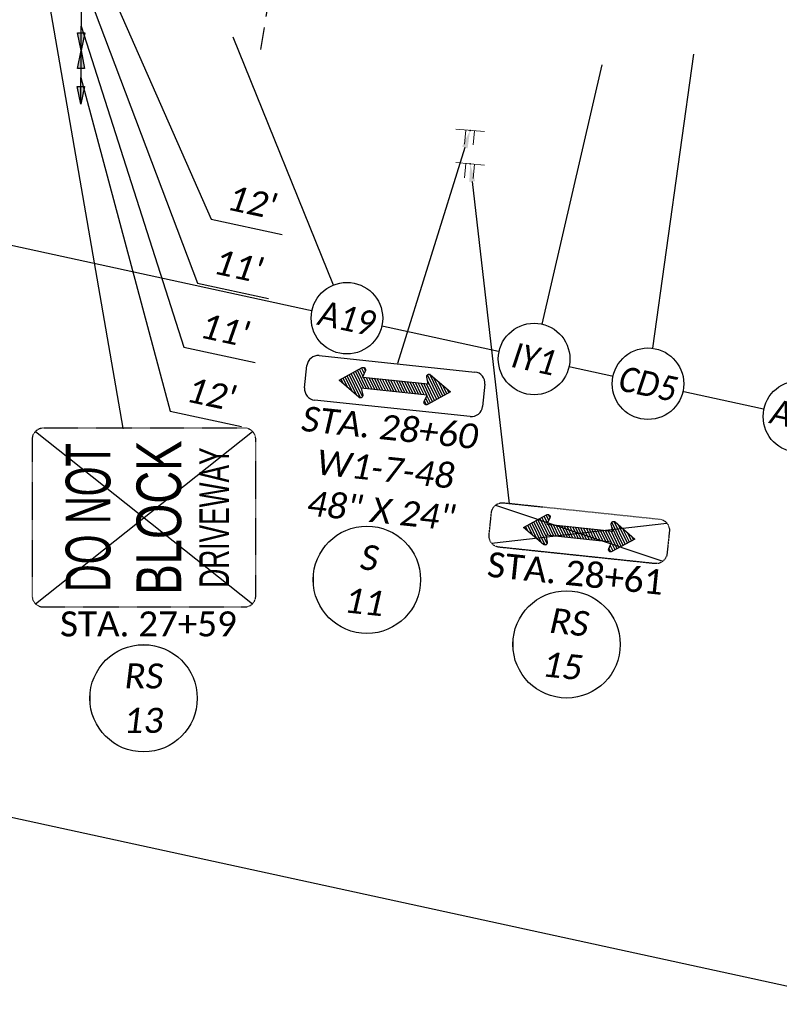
# Model space of a CAD drawing. Header units: feet. Extents: x 2241205 to 2250852, y 595253 to 597159.
# Tile 17 of 32: x 2246113 to 2246283, y 596016 to 596236. Entities that reach past the tile are written whole.
import ezdxf
from ezdxf import colors
from ezdxf.entities.mleader import LeaderData, LeaderLine
from ezdxf.enums import TextEntityAlignment as Align
from ezdxf.math import Vec2, Vec3

# ---------------------------------------------------------------- set-up
doc = ezdxf.new("R2010")
doc.units = ezdxf.units.FT
doc.header["$MEASUREMENT"] = 0
doc.set_wipeout_variables(frame=1)
doc.linetypes.add('DASHED2', pattern=[0.375, 0.25, -0.125])
doc.linetypes.add('HIDDEN2', pattern=[0.1875, 0.125, -0.0625])
for name, color, linetype in [('MT_P_Edge_Line', 7, 'Continuous'), ('PM_P_Text', 7, 'Continuous'), ('SN_P_Signs', 120, 'Continuous'), ('SN_P_Text', 7, 'Continuous'), ('SN_X_Public', 3, 'Continuous'), ('SN_X_Public (Construction)', 3, 'Continuous'), ('SN_X_Text', 7, 'Continuous')]:
    doc.layers.add(name, color=color, linetype=linetype)
doc.layers.add('SC_Scratch1', color=7, linetype='Continuous', plot=False)
doc.styles.add('P_Slanted_Normal', font='calibrii.ttf', dxfattribs={"height": 0.14})
doc.styles.get("Standard").update_dxf_attribs({"font": 'arial.ttf'})
doc.styles.add('Straight-Normal', font='font30.shx', dxfattribs={"height": 0.14})
doc.styles.add('X_Straight_Normal', font='calibril.ttf', dxfattribs={"height": 0.14})

# ---------------------------------------------------------------- blocks, each defined once
blk = doc.blocks.new('*U1222')
blk.add_wipeout([(-0.1996, 0.0154), (-0.1979, 0.0302), (-0.1946, 0.0468), (-0.1907, 0.0607), (-0.1856, 0.075), (-0.1791, 0.0893), (-0.1718, 0.1028), (-0.1639, 0.1149), (-0.1564, 0.1249), (-0.1478, 0.1351), (-0.1377, 0.1454), (-0.1256, 0.1559), (-0.115, 0.1639), (-0.1058, 0.1699), (-0.0947, 0.1764), (-0.083, 0.1822), (-0.0703, 0.1875), (-0.056, 0.1922), (-0.0388, 0.1964), (-0.024, 0.1988), (-0.0082, 0.2001), (0.0001, 0.2003), (0.0146, 0.1997), (0.0292, 0.1981), (0.0462, 0.1949), (0.0605, 0.1909), (0.0744, 0.1859), (0.0908, 0.1785), (0.1029, 0.1718), (0.114, 0.1647), (0.1255, 0.1561), (0.1362, 0.1469), (0.1457, 0.1374), (0.1538, 0.1283), (0.1608, 0.1195), (0.1695, 0.1067), (0.1766, 0.0945), (0.1828, 0.082), (0.188, 0.0691), (0.1919, 0.0576), (0.1951, 0.0455), (0.1971, 0.0355), (0.1987, 0.025), (0.2, 0.012), (0.2003, 0), (0.1999, -0.0132), (0.1985, -0.027), (0.1963, -0.0398), (0.1937, -0.0512), (0.1904, -0.0623), (0.1864, -0.0732), (0.1826, -0.0823), (0.1764, -0.0948), (0.1705, -0.1052), (0.1641, -0.1148), (0.1555, -0.1262), (0.1478, -0.1352), (0.1417, -0.1415), (0.1327, -0.15), (0.1263, -0.1555), (0.1155, -0.1636), (0.1013, -0.1727), (0.0864, -0.1807), (0.0754, -0.1855), (0.063, -0.1901), (0.0466, -0.1947), (0.038, -0.1966), (0.0258, -0.1986), (0.0166, -0.1995), (0.0072, -0.2001), (0.0001, -0.2002), (-0.0041, -0.2002), (-0.0117, -0.1999), (-0.0185, -0.1994), (-0.0265, -0.1985), (-0.0345, -0.1972), (-0.043, -0.1955), (-0.0517, -0.1934), (-0.0617, -0.1905), (-0.0771, -0.1848), (-0.0902, -0.1787), (-0.1007, -0.173), (-0.1125, -0.1656), (-0.1219, -0.1588), (-0.1332, -0.1494), (-0.146, -0.137), (-0.1551, -0.1266), (-0.1646, -0.1139), (-0.171, -0.1041), (-0.1778, -0.0919), (-0.184, -0.0788), (-0.1893, -0.0649), (-0.194, -0.0495), (-0.1968, -0.0363), (-0.1989, -0.0223), (-0.1999, -0.01), (-0.2002, 0)])
at = {"flags": 128}
blk.add_lwpolyline([(-0.1118, 0.1658), (-0.9481, 1.4057)], dxfattribs=at)
blk.add_circle((0, 0), 0.2)
at = {"style": 'P_Slanted_Normal', "width": 0.9, "flags": 8}
blk.add_attdef('ITEMTYPE', text='', height=0.14, dxfattribs=at).set_placement((0, 0), align=Align.MIDDLE_CENTER)
blk = doc.blocks.new('*U1227')
blk.add_wipeout([(-0.1996, 0.0154), (-0.1979, 0.0302), (-0.1946, 0.0468), (-0.1907, 0.0607), (-0.1856, 0.075), (-0.1791, 0.0893), (-0.1718, 0.1028), (-0.1639, 0.1149), (-0.1564, 0.1249), (-0.1478, 0.1351), (-0.1377, 0.1454), (-0.1256, 0.1559), (-0.115, 0.1639), (-0.1058, 0.1699), (-0.0947, 0.1764), (-0.083, 0.1822), (-0.0703, 0.1875), (-0.056, 0.1922), (-0.0388, 0.1964), (-0.024, 0.1988), (-0.0082, 0.2001), (0.0001, 0.2003), (0.0146, 0.1997), (0.0292, 0.1981), (0.0462, 0.1949), (0.0605, 0.1909), (0.0744, 0.1859), (0.0908, 0.1785), (0.1029, 0.1718), (0.114, 0.1647), (0.1255, 0.1561), (0.1362, 0.1469), (0.1457, 0.1374), (0.1538, 0.1283), (0.1608, 0.1195), (0.1695, 0.1067), (0.1766, 0.0945), (0.1828, 0.082), (0.188, 0.0691), (0.1919, 0.0576), (0.1951, 0.0455), (0.1971, 0.0355), (0.1987, 0.025), (0.2, 0.012), (0.2003, 0), (0.1999, -0.0132), (0.1985, -0.027), (0.1963, -0.0398), (0.1937, -0.0512), (0.1904, -0.0623), (0.1864, -0.0732), (0.1826, -0.0823), (0.1764, -0.0948), (0.1705, -0.1052), (0.1641, -0.1148), (0.1555, -0.1262), (0.1478, -0.1352), (0.1417, -0.1415), (0.1327, -0.15), (0.1263, -0.1555), (0.1155, -0.1636), (0.1013, -0.1727), (0.0864, -0.1807), (0.0754, -0.1855), (0.063, -0.1901), (0.0466, -0.1947), (0.038, -0.1966), (0.0258, -0.1986), (0.0166, -0.1995), (0.0072, -0.2001), (0.0001, -0.2002), (-0.0041, -0.2002), (-0.0117, -0.1999), (-0.0185, -0.1994), (-0.0265, -0.1985), (-0.0345, -0.1972), (-0.043, -0.1955), (-0.0517, -0.1934), (-0.0617, -0.1905), (-0.0771, -0.1848), (-0.0902, -0.1787), (-0.1007, -0.173), (-0.1125, -0.1656), (-0.1219, -0.1588), (-0.1332, -0.1494), (-0.146, -0.137), (-0.1551, -0.1266), (-0.1646, -0.1139), (-0.171, -0.1041), (-0.1778, -0.0919), (-0.184, -0.0788), (-0.1893, -0.0649), (-0.194, -0.0495), (-0.1968, -0.0363), (-0.1989, -0.0223), (-0.1999, -0.01), (-0.2002, 0)])
at = {"flags": 128}
blk.add_lwpolyline([(-0.0143, 0.1995), (-0.133, 1.8559)], dxfattribs=at)
blk.add_circle((0, 0), 0.2)
at = {"style": 'P_Slanted_Normal', "width": 0.9, "flags": 8}
blk.add_attdef('ITEMTYPE', text='', height=0.14, dxfattribs=at).set_placement((0, 0), align=Align.MIDDLE_CENTER)
blk = doc.blocks.new('*U1243')
blk.add_wipeout([(-0.1996, 0.0154), (-0.1979, 0.0302), (-0.1946, 0.0468), (-0.1907, 0.0607), (-0.1856, 0.075), (-0.1791, 0.0893), (-0.1718, 0.1028), (-0.1639, 0.1149), (-0.1564, 0.1249), (-0.1478, 0.1351), (-0.1377, 0.1454), (-0.1256, 0.1559), (-0.115, 0.1639), (-0.1058, 0.1699), (-0.0947, 0.1764), (-0.083, 0.1822), (-0.0703, 0.1875), (-0.056, 0.1922), (-0.0388, 0.1964), (-0.024, 0.1988), (-0.0082, 0.2001), (0.0001, 0.2003), (0.0146, 0.1997), (0.0292, 0.1981), (0.0462, 0.1949), (0.0605, 0.1909), (0.0744, 0.1859), (0.0908, 0.1785), (0.1029, 0.1718), (0.114, 0.1647), (0.1255, 0.1561), (0.1362, 0.1469), (0.1457, 0.1374), (0.1538, 0.1283), (0.1608, 0.1195), (0.1695, 0.1067), (0.1766, 0.0945), (0.1828, 0.082), (0.188, 0.0691), (0.1919, 0.0576), (0.1951, 0.0455), (0.1971, 0.0355), (0.1987, 0.025), (0.2, 0.012), (0.2003, 0), (0.1999, -0.0132), (0.1985, -0.027), (0.1963, -0.0398), (0.1937, -0.0512), (0.1904, -0.0623), (0.1864, -0.0732), (0.1826, -0.0823), (0.1764, -0.0948), (0.1705, -0.1052), (0.1641, -0.1148), (0.1555, -0.1262), (0.1478, -0.1352), (0.1417, -0.1415), (0.1327, -0.15), (0.1263, -0.1555), (0.1155, -0.1636), (0.1013, -0.1727), (0.0864, -0.1807), (0.0754, -0.1855), (0.063, -0.1901), (0.0466, -0.1947), (0.038, -0.1966), (0.0258, -0.1986), (0.0166, -0.1995), (0.0072, -0.2001), (0.0001, -0.2002), (-0.0041, -0.2002), (-0.0117, -0.1999), (-0.0185, -0.1994), (-0.0265, -0.1985), (-0.0345, -0.1972), (-0.043, -0.1955), (-0.0517, -0.1934), (-0.0617, -0.1905), (-0.0771, -0.1848), (-0.0902, -0.1787), (-0.1007, -0.173), (-0.1125, -0.1656), (-0.1219, -0.1588), (-0.1332, -0.1494), (-0.146, -0.137), (-0.1551, -0.1266), (-0.1646, -0.1139), (-0.171, -0.1041), (-0.1778, -0.0919), (-0.184, -0.0788), (-0.1893, -0.0649), (-0.194, -0.0495), (-0.1968, -0.0363), (-0.1989, -0.0223), (-0.1999, -0.01), (-0.2002, 0)])
at = {"flags": 128}
blk.add_lwpolyline([(-0.0297, 0.1978), (-0.3049, 2.0324)], dxfattribs=at)
blk.add_circle((0, 0), 0.2)
at = {"style": 'P_Slanted_Normal', "width": 0.9, "flags": 8}
blk.add_attdef('ITEMTYPE', text='', height=0.14, dxfattribs=at).set_placement((0, 0), align=Align.MIDDLE_CENTER)
blk = doc.blocks.new('*U1247')
blk.add_wipeout([(-0.1996, 0.0154), (-0.1979, 0.0302), (-0.1946, 0.0468), (-0.1907, 0.0607), (-0.1856, 0.075), (-0.1791, 0.0893), (-0.1718, 0.1028), (-0.1639, 0.1149), (-0.1564, 0.1249), (-0.1478, 0.1351), (-0.1377, 0.1454), (-0.1256, 0.1559), (-0.115, 0.1639), (-0.1058, 0.1699), (-0.0947, 0.1764), (-0.083, 0.1822), (-0.0703, 0.1875), (-0.056, 0.1922), (-0.0388, 0.1964), (-0.024, 0.1988), (-0.0082, 0.2001), (0.0001, 0.2003), (0.0146, 0.1997), (0.0292, 0.1981), (0.0462, 0.1949), (0.0605, 0.1909), (0.0744, 0.1859), (0.0908, 0.1785), (0.1029, 0.1718), (0.114, 0.1647), (0.1255, 0.1561), (0.1362, 0.1469), (0.1457, 0.1374), (0.1538, 0.1283), (0.1608, 0.1195), (0.1695, 0.1067), (0.1766, 0.0945), (0.1828, 0.082), (0.188, 0.0691), (0.1919, 0.0576), (0.1951, 0.0455), (0.1971, 0.0355), (0.1987, 0.025), (0.2, 0.012), (0.2003, 0), (0.1999, -0.0132), (0.1985, -0.027), (0.1963, -0.0398), (0.1937, -0.0512), (0.1904, -0.0623), (0.1864, -0.0732), (0.1826, -0.0823), (0.1764, -0.0948), (0.1705, -0.1052), (0.1641, -0.1148), (0.1555, -0.1262), (0.1478, -0.1352), (0.1417, -0.1415), (0.1327, -0.15), (0.1263, -0.1555), (0.1155, -0.1636), (0.1013, -0.1727), (0.0864, -0.1807), (0.0754, -0.1855), (0.063, -0.1901), (0.0466, -0.1947), (0.038, -0.1966), (0.0258, -0.1986), (0.0166, -0.1995), (0.0072, -0.2001), (0.0001, -0.2002), (-0.0041, -0.2002), (-0.0117, -0.1999), (-0.0185, -0.1994), (-0.0265, -0.1985), (-0.0345, -0.1972), (-0.043, -0.1955), (-0.0517, -0.1934), (-0.0617, -0.1905), (-0.0771, -0.1848), (-0.0902, -0.1787), (-0.1007, -0.173), (-0.1125, -0.1656), (-0.1219, -0.1588), (-0.1332, -0.1494), (-0.146, -0.137), (-0.1551, -0.1266), (-0.1646, -0.1139), (-0.171, -0.1041), (-0.1778, -0.0919), (-0.184, -0.0788), (-0.1893, -0.0649), (-0.194, -0.0495), (-0.1968, -0.0363), (-0.1989, -0.0223), (-0.1999, -0.01), (-0.2002, 0)])
at = {"flags": 128}
blk.add_lwpolyline([(0.0037, 0.2), (0.0308, 1.6887)], dxfattribs=at)
blk.add_circle((0, 0), 0.2)
at = {"style": 'P_Slanted_Normal', "width": 0.9, "flags": 8}
blk.add_attdef('ITEMTYPE', text='', height=0.14, dxfattribs=at).set_placement((0, 0), align=Align.MIDDLE_CENTER)
blk = doc.blocks.new('Dim1')
h = blk.add_hatch(color=4)
h.dxf.hatch_style = 1
h.paths.add_polyline_path([(0, 0), (-1, -0.2), (-1, 0.2)])
at = {"color": 4}
blk.add_lwpolyline([(0, 0), (-1, -0.2), (-1, 0.2), (0, 0)], dxfattribs=at)
blk = doc.blocks.new('SGN2P')
at = {"layer": 'SN_X_Public', "color": 3, "linetype": 'Continuous', "lineweight": 0}
for p, q in [((0, 0.08), (0, -0.08)), ((0, 0.024), (-0.08, 0.024)), ((0, -0.024), (-0.08, -0.024))]:
    blk.add_line(p, q, dxfattribs=at)
at = {"layer": 'SN_X_Public (Construction)', "color": 3, "linetype": 'Continuous', "lineweight": 30}
blk.add_point((0, 0), dxfattribs=at)
blk = doc.blocks.new('A$Caf77eca2')
at = {"layer": 'SN_P_Signs', "linetype": 'Continuous', "lineweight": 0}
for p, q in [((-3.19, 0.28), (3.19, -0.28)), ((-0.96, 0.08), (-1.24, -3.1)), ((0.96, -0.08), (0.67, -3.27))]:
    blk.add_line(p, q, dxfattribs=at)
at = {"layer": 'SN_P_Signs', "linetype": 'Continuous', "lineweight": 30}
blk.add_point((0, 0), dxfattribs=at)
blk = doc.blocks.new('A$C94f6fe0d')
at = {"layer": 'SN_P_Signs'}
for p, q in [((-17.5, 10), (17.5, 10)), ((-17.5, 10), (-17.5, 10)), ((-20, 2.5), (-20, 7.5)), ((20, 7.5), (20, 2.5)), ((17.5, 0), (-17.5, 0))]:
    blk.add_line(p, q, dxfattribs=at)
at = {"layer": 'SN_P_Signs', "linetype": 'Continuous'}
for p, q in [((-6.91, 1.91), (-9.95, 6.78)), ((-7.35, 3.61), (-9.52, 7.07)), ((-6.82, 3.75), (-9.09, 7.37)), ((-6.21, 3.75), (-8.66, 7.67)), ((-7.32, 6.5), (-8.23, 7.97)), ((-7.1, 7.15), (-7.8, 8.27)), ((-6.89, 7.79), (-7.28, 8.42)), ((10.07, 3.31), (6.99, 8.24)), ((9.64, 3.01), (7.15, 6.99)), ((10.5, 3.61), (7.49, 8.43)), ((10.93, 3.91), (8.51, 7.78)), ((11.36, 4.21), (9.6, 7.02)), ((-11.46, 4.28), (-12.09, 5.28)), ((-10.37, 3.52), (-11.66, 5.58)), ((-9.29, 2.76), (-11.23, 5.88)), ((-8.2, 2.01), (-10.8, 6.18)), ((-7.31, 1.57), (-10.38, 6.48)), ((-5.59, 3.75), (-7.16, 6.25)), ((-4.98, 3.75), (-6.54, 6.25)), ((-4.36, 3.75), (-5.92, 6.25)), ((-3.75, 3.75), (-5.31, 6.25)), ((-3.13, 3.75), (-4.69, 6.25)), ((-2.52, 3.75), (-4.08, 6.25)), ((-1.9, 3.75), (-3.46, 6.25)), ((-1.29, 3.75), (-2.85, 6.25)), ((-0.67, 3.75), (-2.23, 6.25)), ((-0.05, 3.75), (-1.62, 6.25)), ((0.56, 3.75), (-1, 6.25)), ((1.18, 3.75), (-0.39, 6.25)), ((1.79, 3.75), (0.23, 6.25)), ((2.41, 3.75), (0.85, 6.25)), ((3.02, 3.75), (1.46, 6.25)), ((3.64, 3.75), (2.08, 6.25)), ((4.25, 3.75), (2.69, 6.25)), ((4.87, 3.75), (3.31, 6.25)), ((5.49, 3.75), (3.92, 6.25)), ((6.1, 3.75), (4.54, 6.25)), ((6.72, 3.75), (5.15, 6.25)), ((7.33, 3.75), (5.77, 6.25)), ((8.78, 2.41), (6.39, 6.25)), ((9.21, 2.71), (7, 6.25)), ((11.79, 4.5), (10.69, 6.26)), ((12.21, 4.8), (11.78, 5.5)), ((7.46, 1.57), (6.95, 2.39)), ((7.92, 1.82), (7.16, 3.04)), ((8.35, 2.12), (7.37, 3.68))]:
    blk.add_line(p, q, dxfattribs=at)
at = {"layer": 'SN_P_Signs', "flags": 128}
blk.add_lwpolyline([(-7.4, 6.25), (7.4, 6.25), (6.9, 7.75, -0.720824), (7.69, 8.34), (12.5, 5), (7.69, 1.66, -0.720824), (6.9, 2.25), (7.4, 3.75), (-7.4, 3.75), (-6.9, 2.25, -0.720824), (-7.69, 1.66), (-12.5, 5), (-7.69, 8.34, -0.720824), (-6.9, 7.75)], format="xyb", close=True, dxfattribs=at)
at = {"layer": 'SN_P_Signs'}
for centre, major_axis, start_param, end_param in [((-17.5, 7.5), (-1.77, 1.77), -0.785398, 0.785398), ((17.5, 7.5), (1.77, 1.77), 5.497787, 7.068583), ((-17.5, 2.5), (1.77, 1.77), 2.356194, 3.926991), ((17.5, 2.5), (-1.77, 1.77), 2.356194, 3.926991)]:
    blk.add_ellipse(centre, major_axis=major_axis, ratio=1, start_param=start_param, end_param=end_param, dxfattribs=at)
blk = doc.blocks.new('*U1259')
blk.add_wipeout([(-0.1997, 0.0155), (-0.198, 0.0303), (-0.1947, 0.0469), (-0.1909, 0.0608), (-0.1857, 0.0751), (-0.1793, 0.0894), (-0.1719, 0.1029), (-0.164, 0.1151), (-0.1565, 0.1251), (-0.1479, 0.1352), (-0.1378, 0.1455), (-0.1257, 0.156), (-0.1151, 0.164), (-0.1059, 0.1701), (-0.0948, 0.1766), (-0.0831, 0.1824), (-0.0703, 0.1877), (-0.0561, 0.1924), (-0.0388, 0.1966), (-0.024, 0.199), (-0.0083, 0.2003), (0.0001, 0.2004), (0.0146, 0.1999), (0.0292, 0.1983), (0.0463, 0.195), (0.0605, 0.1911), (0.0744, 0.1861), (0.0909, 0.1787), (0.103, 0.172), (0.114, 0.1649), (0.1256, 0.1562), (0.1362, 0.147), (0.1458, 0.1375), (0.1539, 0.1284), (0.1609, 0.1196), (0.1697, 0.1068), (0.1767, 0.0946), (0.1829, 0.0821), (0.1881, 0.0692), (0.192, 0.0577), (0.1952, 0.0456), (0.1973, 0.0356), (0.1989, 0.0251), (0.2001, 0.0121), (0.2004, 0.0001), (0.2, -0.0131), (0.1986, -0.027), (0.1964, -0.0398), (0.1938, -0.0512), (0.1905, -0.0622), (0.1866, -0.0732), (0.1827, -0.0823), (0.1766, -0.0948), (0.1706, -0.1052), (0.1642, -0.1148), (0.1556, -0.1263), (0.1479, -0.1352), (0.1418, -0.1416), (0.1328, -0.1501), (0.1263, -0.1555), (0.1156, -0.1637), (0.1014, -0.1728), (0.0864, -0.1808), (0.0755, -0.1856), (0.063, -0.1902), (0.0467, -0.1948), (0.0381, -0.1967), (0.0258, -0.1986), (0.0166, -0.1996), (0.0072, -0.2002), (0.0001, -0.2003), (-0.0041, -0.2003), (-0.0117, -0.2), (-0.0185, -0.1994), (-0.0265, -0.1985), (-0.0345, -0.1973), (-0.043, -0.1956), (-0.0517, -0.1935), (-0.0618, -0.1905), (-0.0772, -0.1848), (-0.0903, -0.1788), (-0.1008, -0.1731), (-0.1126, -0.1657), (-0.122, -0.1588), (-0.1333, -0.1495), (-0.1461, -0.137), (-0.1552, -0.1266), (-0.1647, -0.114), (-0.1711, -0.1041), (-0.1779, -0.0919), (-0.1841, -0.0788), (-0.1895, -0.0649), (-0.1941, -0.0495), (-0.197, -0.0363), (-0.1991, -0.0222), (-0.2001, -0.0099), (-0.2003, 0.0001)])
at = {"linetype": 'HIDDEN2', "flags": 128}
blk.add_lwpolyline([(0.0094, -0.1998), (0.1139, -2.4101)], dxfattribs=at)
at = {"linetype": 'HIDDEN2'}
blk.add_circle((0, 0), 0.2, dxfattribs=at)
at = {"style": 'P_Slanted_Normal', "width": 0.9, "flags": 8}
blk.add_attdef('ITEMTYPE', text='', height=0.14, dxfattribs=at).set_placement((0, 0), align=Align.MIDDLE_CENTER)
blk = doc.blocks.new('A$C7d031eba')
at = {"layer": 'SN_X_Public', "linetype": 'HIDDEN2', "flags": 128}
blk.add_lwpolyline([(0, -17.5), (0, 17.5, 0.414214), (-2.5, 20), (-47.5, 20, 0.414214), (-50, 17.5), (-50, -17.5, 0.414214), (-47.5, -20), (-2.5, -20, 0.414214)], format="xyb", close=True, dxfattribs=at)
at = {"layer": 'SN_X_Public', "linetype": 'Continuous', "lineweight": 13, "style": 'Straight-Normal'}
for s, height, width, p in [('DO NOT', 10, 0.64, (-37.5, 0)), ('BLOCK', 10, 0.76, (-21.67, 0)), ('DRIVEWAY', 6.667, 0.66, (-9.29, 0))]:
    blk.add_text(s, height=height, rotation=90, dxfattribs=dict(at, width=width)).set_placement(p, align=Align.MIDDLE_CENTER)
blk = doc.blocks.new('A$C845a6efe')
at = {"layer": 'SN_X_Public', "linetype": 'Continuous'}
for p, q in [((-6.31, 7.85), (-6.89, 9.04)), ((-6.04, 8.47), (-6.36, 9.14)), ((-9.95, 4.59), (-11.01, 6.77)), ((-8.95, 3.72), (-10.56, 7.02)), ((-7.94, 2.85), (-10.1, 7.28)), ((-7.1, 2.33), (-9.64, 7.53)), ((-6.67, 2.62), (-9.18, 7.78)), ((-6.93, 4.36), (-8.73, 8.03)), ((-6.39, 4.44), (-8.27, 8.28)), ((-5.78, 4.38), (-7.81, 8.54)), ((-6.59, 7.23), (-7.35, 8.79)), ((-5.17, 4.31), (-6.46, 6.96)), ((-4.56, 4.25), (-5.85, 6.9)), ((-3.95, 4.19), (-5.24, 6.84)), ((-3.33, 4.12), (-4.63, 6.77)), ((-2.72, 4.06), (-4.01, 6.71)), ((-2.11, 3.99), (-3.4, 6.64)), ((10.36, 2.24), (7.81, 7.47)), ((10.82, 2.49), (8.33, 7.6)), ((11.28, 2.74), (9.28, 6.84)), ((-10.95, 5.45), (-11.47, 6.52)), ((-1.5, 3.93), (-2.79, 6.58)), ((-0.89, 3.86), (-2.18, 6.51)), ((-0.27, 3.8), (-1.57, 6.45)), ((0.34, 3.74), (-0.95, 6.38)), ((0.95, 3.67), (-0.34, 6.32)), ((1.56, 3.61), (0.27, 6.26)), ((2.17, 3.54), (0.88, 6.19)), ((2.79, 3.48), (1.5, 6.13)), ((3.4, 3.41), (2.11, 6.06)), ((4.01, 3.35), (2.72, 6)), ((4.62, 3.28), (3.33, 5.93)), ((5.24, 3.22), (3.94, 5.87)), ((5.85, 3.16), (4.56, 5.81)), ((6.46, 3.09), (5.17, 5.74)), ((7.07, 3.03), (5.78, 5.68)), ((7.68, 2.96), (6.39, 5.61)), ((8.99, 1.48), (7, 5.55)), ((9.44, 1.73), (7.62, 5.48)), ((9.9, 1.99), (7.85, 6.21)), ((11.73, 2.99), (10.28, 5.98)), ((12.19, 3.25), (11.28, 5.11)), ((8.07, 0.98), (7.44, 2.27)), ((8.53, 1.23), (7.72, 2.89)), ((12.65, 3.5), (12.29, 4.24)), ((7.59, 0.78), (7.16, 1.65))]:
    blk.add_line(p, q, dxfattribs=at)
at = {"layer": 'SN_X_Public', "linetype": 'HIDDEN2', "flags": 128}
blk.add_lwpolyline([(-19.11, 9.55, -0.414214), (-16.36, 11.77), (18.45, 8.12, -0.414214), (20.67, 5.37), (20.15, 0.4, -0.414214), (17.4, -1.83), (-17.4, 1.83, -0.414214), (-19.63, 4.58)], format="xyb", close=True, dxfattribs=at)
at = {"layer": 'SN_X_Public', "flags": 128}
blk.add_lwpolyline([(-6.7, 6.99), (8.01, 5.44), (7.67, 6.99, -0.720824), (8.52, 7.49), (12.95, 3.67), (7.82, 0.84, -0.720824), (7.1, 1.51), (7.75, 2.96), (-6.97, 4.5), (-6.63, 2.96, -0.720824), (-7.48, 2.45), (-11.91, 6.28), (-6.78, 9.1, -0.720824), (-6.05, 8.43)], format="xyb", close=True, dxfattribs=at)

msp = doc.modelspace()

# ---------------------------------------------------------------- linework, layer by layer
at = {"layer": 'MT_P_Edge_Line', "color": 95, "linetype": 'Continuous'}
for p, q in [((2246127.07, 596229.49), (2246127.16, 596240.49)), ((2246126.98, 596217.49), (2246127.07, 596229.49)), ((2246147.02, 596148.86), (2246162.93, 596145.39))]:
    msp.add_line(p, q, dxfattribs=at)
at = {"layer": 'SC_Scratch1'}
for p, q in [((2246106.52, 596187.04), (2246875.69, 596019.55)), ((2246105.51, 596059.33), (2246849.1, 595897.41))]:
    msp.add_line(p, q, dxfattribs=at)
at = {"layer": 'SN_P_Signs', "color": 1, "flags": 128}
for points in [[(2246116.86, 596105.77), (2246165.4, 596144.31)], [(2246116.86, 596144.31), (2246165.4, 596105.77)], [(2246219.74, 596127.81), (2246257.17, 596115.29)], [(2246218.85, 596119.32), (2246258.06, 596123.78)]]:
    msp.add_lwpolyline(points, dxfattribs=at)

# ---------------------------------------------------------------- block references
at = {"layer": 'MT_P_Edge_Line', "color": 95}
for p, xscale, yscale, zscale, rotation in [((2246127.07, 596229.49), 3.999999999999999, 3.999999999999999, 3.999999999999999, 269.5717304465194), ((2246127.07, 596229.49), 3.999999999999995, 3.999999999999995, 3.999999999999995, 89.57173044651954), ((2246126.98, 596217.49), 3.999999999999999, 3.999999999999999, 3.999999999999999, 269.5717304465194)]:
    msp.add_blockref('Dim1', p, dxfattribs=dict(at, xscale=xscale, yscale=yscale, zscale=zscale, rotation=rotation))
at = {"layer": 'SN_P_Signs'}
msp.add_blockref('A$Caf77eca2', (2246214.05, 596211.65), dxfattribs=at)
at = {"layer": 'SN_X_Public', "xscale": 40, "yscale": 40, "zscale": 40, "rotation": 84.93214509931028}
msp.add_blockref('SGN2P', (2246214.07, 596204.17), dxfattribs=at)
at = {"layer": 'SN_X_Public'}
for name, p in [('A$C7d031eba', (2246166.13, 596125.04)), ('A$C845a6efe', (2246237.93, 596116.57))]:
    msp.add_blockref(name, p, dxfattribs=at)

# ---------------------------------------------------------------- texts
at = {"layer": 'MT_P_Edge_Line', "color": 7, "insert": (2246156.18, 596152.66), "char_height": 5.6, "attachment_point": 5, "rotation": 347.7149, "style": 'P_Slanted_Normal'}
msp.add_mtext("\\A1;12'", dxfattribs=at)
at = {"layer": 'SN_P_Text', "insert": (2246195.12, 596135.86), "char_height": 5.6, "attachment_point": 5, "rotation": 354, "style": 'P_Slanted_Normal'}
msp.add_mtext('\\A1;STA. 28+60\\PW1-7-48\\P48" X 24"', dxfattribs=at)
at = {"layer": 'SN_X_Text', "insert": (2246237.62, 596112.54), "char_height": 5.6, "attachment_point": 5, "rotation": 354, "style": 'X_Straight_Normal'}
msp.add_mtext('\\A1;STA. 28+61', dxfattribs=at)
at = {"layer": 'SN_X_Text', "insert": (2246142.13, 596101.21), "char_height": 5.6, "attachment_point": 5, "style": 'X_Straight_Normal'}
msp.add_mtext('\\A1;STA. 27+59', dxfattribs=at)

# ---------------------------------------------------------------- leaders
at = {"layer": 'SN_P_Text', "linetype": 'Continuous'}
ml = msp.add_multileader_mtext('Standard', dxfattribs=at)
ml.set_content('', color=256)
ml.set_leader_properties()
ml.build(insert=Vec2(0, 0))
ml.multileader.update_dxf_attribs({"text_right_attachment_type": 6, "dogleg_length": 0, "scale": 40})
ctx = ml.context
ctx.base_point, ctx.scale, ctx.char_height, ctx.landing_gap_size, ctx.plane_origin, ctx.plane_x_axis, ctx.plane_y_axis = Vec3(2246136.61, 596144.95), 40, 0.18, 0.09, Vec3(2246200.33, 596308.05), Vec3(-1, 0), Vec3(0, -1)
ctx.right_attachment, ctx.text_align_type = 6, 2
notes = []
notes.append((ctx, [(0, (1, 1, 0), (2246136.43, 596145.04), (1, 0), 0, [(0, [(2246116.48, 596260.09)], 0, [])])]))
ctx.mtext.insert, ctx.mtext.text_direction, ctx.mtext.rotation, ctx.mtext.alignment, ctx.mtext.flow_direction = Vec3(2246136.52, 596144.86), Vec3(-1, 0), 3.141593, 3, 5
for ctx, leaders in notes:
    for number, flags, end, landing, length, lines in leaders:
        leader = LeaderData()
        leader.index, (leader.has_last_leader_line, leader.has_dogleg_vector, leader.attachment_direction) = number, flags
        leader.last_leader_point, leader.dogleg_vector, leader.dogleg_length = Vec3(end), Vec3(landing), length
        for number, points, colour, breaks in lines:
            line = LeaderLine()
            line.index, line.vertices, line.color, line.breaks = number, Vec3.list(points), colors.encode_raw_color(colour), breaks
            leader.lines.append(line)
        ctx.leaders.append(leader)

# ---------------------------------------------------------------- next in the draw order: block references
at = {"layer": 'PM_P_Text'}
ref = msp.add_blockref('*U1222', (2246186.51, 596169.63), dxfattribs=dict(at, xscale=40, yscale=40, zscale=40, rotation=348))
ref.add_attrib('ITEMTYPE', 'A19', dxfattribs={"layer": '0', "height": 5.6, "rotation": 348, "style": 'P_Slanted_Normal', "width": 0.9}).set_placement((2246186.51, 596169.63), align=Align.MIDDLE_CENTER)
ref = msp.add_blockref('*U1227', (2246253.82, 596154.97), dxfattribs=dict(at, xscale=40, yscale=40, zscale=40, rotation=348))
ref.add_attrib('ITEMTYPE', 'CD5', dxfattribs={"layer": '0', "height": 5.6, "rotation": 348, "style": 'P_Slanted_Normal', "width": 0.9}).set_placement((2246253.82, 596154.97), align=Align.MIDDLE_CENTER)

# ---------------------------------------------------------------- next in the draw order: wipeouts: each hides what was drawn before it
for points in [[(2246179.21, 596113.28), (2246179.41, 596114.15), (2246179.7, 596115.12), (2246180.02, 596115.92), (2246180.41, 596116.73), (2246180.89, 596117.55), (2246181.41, 596118.3), (2246181.95, 596118.97), (2246182.46, 596119.52), (2246183.04, 596120.07), (2246183.7, 596120.61), (2246184.48, 596121.16), (2246185.16, 596121.57), (2246185.74, 596121.88), (2246186.44, 596122.19), (2246187.18, 596122.46), (2246187.97, 596122.7), (2246188.84, 596122.89), (2246189.89, 596123.03), (2246190.79, 596123.08), (2246191.73, 596123.06), (2246192.22, 596123.02), (2246193.08, 596122.89), (2246193.94, 596122.71), (2246194.93, 596122.41), (2246195.75, 596122.09), (2246196.55, 596121.7), (2246197.47, 596121.16), (2246198.15, 596120.69), (2246198.76, 596120.2), (2246199.4, 596119.61), (2246199.97, 596119), (2246200.48, 596118.38), (2246200.9, 596117.78), (2246201.26, 596117.22), (2246201.7, 596116.4), (2246202.05, 596115.63), (2246202.33, 596114.85), (2246202.56, 596114.06), (2246202.72, 596113.35), (2246202.84, 596112.61), (2246202.9, 596112), (2246202.93, 596111.37), (2246202.92, 596110.59), (2246202.86, 596109.88), (2246202.76, 596109.1), (2246202.59, 596108.28), (2246202.38, 596107.54), (2246202.15, 596106.88), (2246201.89, 596106.24), (2246201.58, 596105.61), (2246201.3, 596105.1), (2246200.86, 596104.4), (2246200.44, 596103.82), (2246200, 596103.28), (2246199.42, 596102.66), (2246198.9, 596102.18), (2246198.5, 596101.84), (2246197.91, 596101.39), (2246197.5, 596101.11), (2246196.81, 596100.69), (2246195.91, 596100.24), (2246194.97, 596099.86), (2246194.29, 596099.64), (2246193.52, 596099.45), (2246192.52, 596099.27), (2246192, 596099.21), (2246191.26, 596099.17), (2246190.71, 596099.17), (2246190.15, 596099.2), (2246189.73, 596099.24), (2246189.48, 596099.26), (2246189.03, 596099.33), (2246188.63, 596099.4), (2246188.16, 596099.51), (2246187.69, 596099.63), (2246187.2, 596099.78), (2246186.7, 596099.96), (2246186.12, 596100.2), (2246185.24, 596100.64), (2246184.5, 596101.08), (2246183.91, 596101.48), (2246183.26, 596101.99), (2246182.74, 596102.46), (2246182.13, 596103.08), (2246181.45, 596103.9), (2246180.97, 596104.58), (2246180.49, 596105.39), (2246180.17, 596106.01), (2246179.84, 596106.78), (2246179.55, 596107.59), (2246179.32, 596108.45), (2246179.14, 596109.4), (2246179.05, 596110.2), (2246179.02, 596111.04), (2246179.04, 596111.78), (2246179.08, 596112.38)], [(2246223.7, 596097.58), (2246223.81, 596098.46), (2246224, 596099.46), (2246224.23, 596100.28), (2246224.54, 596101.13), (2246224.92, 596101.99), (2246225.36, 596102.8), (2246225.83, 596103.52), (2246226.28, 596104.12), (2246226.8, 596104.72), (2246227.4, 596105.34), (2246228.12, 596105.97), (2246228.75, 596106.44), (2246229.3, 596106.81), (2246229.96, 596107.19), (2246230.66, 596107.54), (2246231.43, 596107.85), (2246232.27, 596108.14), (2246233.3, 596108.39), (2246234.19, 596108.53), (2246235.13, 596108.61), (2246235.63, 596108.62), (2246236.49, 596108.58), (2246237.36, 596108.49), (2246238.38, 596108.29), (2246239.23, 596108.06), (2246240.06, 596107.76), (2246241.04, 596107.32), (2246241.76, 596106.92), (2246242.42, 596106.49), (2246243.11, 596105.98), (2246243.75, 596105.43), (2246244.32, 596104.86), (2246244.81, 596104.32), (2246245.22, 596103.79), (2246245.74, 596103.03), (2246246.17, 596102.3), (2246246.53, 596101.55), (2246246.85, 596100.79), (2246247.07, 596100.1), (2246247.27, 596099.38), (2246247.39, 596098.78), (2246247.49, 596098.15), (2246247.56, 596097.38), (2246247.58, 596096.66), (2246247.55, 596095.87), (2246247.47, 596095.05), (2246247.34, 596094.28), (2246247.18, 596093.6), (2246246.99, 596092.94), (2246246.75, 596092.29), (2246246.52, 596091.75), (2246246.16, 596091), (2246245.8, 596090.38), (2246245.42, 596089.8), (2246244.91, 596089.12), (2246244.44, 596088.59), (2246244.08, 596088.21), (2246243.54, 596087.7), (2246243.16, 596087.38), (2246242.52, 596086.89), (2246241.67, 596086.35), (2246240.78, 596085.87), (2246240.12, 596085.58), (2246239.38, 596085.31), (2246238.41, 596085.03), (2246237.89, 596084.92), (2246237.16, 596084.8), (2246236.61, 596084.75), (2246236.05, 596084.71), (2246235.62, 596084.7), (2246235.38, 596084.71), (2246234.92, 596084.72), (2246234.51, 596084.76), (2246234.04, 596084.81), (2246233.56, 596084.88), (2246233.05, 596084.98), (2246232.54, 596085.11), (2246231.93, 596085.29), (2246231.02, 596085.63), (2246230.23, 596085.99), (2246229.61, 596086.33), (2246228.9, 596086.77), (2246228.34, 596087.18), (2246227.67, 596087.74), (2246226.9, 596088.48), (2246226.36, 596089.1), (2246225.79, 596089.86), (2246225.41, 596090.44), (2246225, 596091.17), (2246224.63, 596091.96), (2246224.31, 596092.78), (2246224.04, 596093.7), (2246223.87, 596094.49), (2246223.74, 596095.33), (2246223.68, 596096.06), (2246223.67, 596096.66)], [(2246129.12, 596085.54), (2246129.22, 596086.42), (2246129.42, 596087.41), (2246129.65, 596088.24), (2246129.95, 596089.09), (2246130.34, 596089.95), (2246130.78, 596090.75), (2246131.25, 596091.48), (2246131.7, 596092.08), (2246132.21, 596092.68), (2246132.82, 596093.3), (2246133.53, 596093.92), (2246134.17, 596094.4), (2246134.72, 596094.76), (2246135.38, 596095.15), (2246136.08, 596095.5), (2246136.84, 596095.81), (2246137.69, 596096.1), (2246138.72, 596096.35), (2246139.6, 596096.49), (2246140.54, 596096.56), (2246141.04, 596096.57), (2246141.91, 596096.54), (2246142.78, 596096.45), (2246143.8, 596096.25), (2246144.65, 596096.02), (2246145.48, 596095.72), (2246146.46, 596095.28), (2246147.18, 596094.88), (2246147.84, 596094.45), (2246148.53, 596093.94), (2246149.17, 596093.39), (2246149.74, 596092.82), (2246150.22, 596092.28), (2246150.63, 596091.75), (2246151.16, 596090.99), (2246151.58, 596090.26), (2246151.95, 596089.51), (2246152.26, 596088.74), (2246152.49, 596088.06), (2246152.68, 596087.33), (2246152.81, 596086.74), (2246152.9, 596086.11), (2246152.97, 596085.34), (2246153, 596084.62), (2246152.97, 596083.83), (2246152.89, 596083), (2246152.76, 596082.24), (2246152.6, 596081.56), (2246152.4, 596080.9), (2246152.17, 596080.25), (2246151.94, 596079.7), (2246151.57, 596078.96), (2246151.21, 596078.34), (2246150.83, 596077.76), (2246150.32, 596077.08), (2246149.86, 596076.55), (2246149.5, 596076.17), (2246148.96, 596075.66), (2246148.57, 596075.34), (2246147.93, 596074.85), (2246147.09, 596074.3), (2246146.19, 596073.83), (2246145.54, 596073.54), (2246144.8, 596073.27), (2246143.82, 596072.99), (2246143.31, 596072.88), (2246142.57, 596072.76), (2246142.03, 596072.7), (2246141.46, 596072.67), (2246141.04, 596072.66), (2246140.79, 596072.67), (2246140.34, 596072.68), (2246139.93, 596072.71), (2246139.45, 596072.77), (2246138.98, 596072.84), (2246138.47, 596072.94), (2246137.95, 596073.07), (2246137.35, 596073.25), (2246136.43, 596073.59), (2246135.65, 596073.95), (2246135.02, 596074.29), (2246134.32, 596074.73), (2246133.76, 596075.14), (2246133.08, 596075.7), (2246132.32, 596076.44), (2246131.78, 596077.06), (2246131.21, 596077.81), (2246130.83, 596078.4), (2246130.42, 596079.13), (2246130.05, 596079.91), (2246129.73, 596080.74), (2246129.45, 596081.66), (2246129.28, 596082.45), (2246129.16, 596083.29), (2246129.1, 596084.02), (2246129.08, 596084.62)]]:
    msp.add_wipeout(points).dxf.layer = 'SN_P_Text'

# ---------------------------------------------------------------- next in the draw order: linework, layer by layer
at = {"layer": 'MT_P_Edge_Line', "color": 95, "linetype": 'Continuous'}
for p, q in [((2246127.29, 596257.49), (2246156.13, 596191.8)), ((2246127.2, 596245.99), (2246153.1, 596177.48)), ((2246127.11, 596234.99), (2246150.06, 596163.17)), ((2246127.02, 596223.49), (2246147.02, 596148.86)), ((2246156.13, 596191.8), (2246172.04, 596188.33)), ((2246153.1, 596177.48), (2246169, 596174.02)), ((2246150.06, 596163.17), (2246165.96, 596159.71))]:
    msp.add_line(p, q, dxfattribs=at)
at = {"layer": 'SN_P_Text'}
for centre in [(2246190.97, 596111.12), (2246235.62, 596096.66), (2246141.04, 596084.62)]:
    msp.add_circle(centre, 12, dxfattribs=at)

# ---------------------------------------------------------------- next in the draw order: block references
at = {"layer": 'PM_P_Text'}
ref = msp.add_blockref('*U1243', (2246287.57, 596147.62), dxfattribs=dict(at, xscale=40, yscale=40, zscale=40, rotation=348))
ref.add_attrib('ITEMTYPE', 'A20', dxfattribs={"layer": '0', "height": 5.6, "rotation": 348, "style": 'P_Slanted_Normal', "width": 0.9}).set_placement((2246287.57, 596147.62), align=Align.MIDDLE_CENTER)
ref = msp.add_blockref('*U1247', (2246228.36, 596160.51), dxfattribs=dict(at, xscale=40, yscale=40, zscale=40, rotation=348))
ref.add_attrib('ITEMTYPE', 'IY1', dxfattribs={"layer": '0', "height": 5.6, "rotation": 348, "style": 'P_Slanted_Normal', "width": 0.9}).set_placement((2246228.36, 596160.51), align=Align.MIDDLE_CENTER)
at = {"layer": 'SN_X_Public', "color": 1, "rotation": 354.0000000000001}
msp.add_blockref('A$C94f6fe0d', (2246196.68, 596149.48), dxfattribs=at)

# ---------------------------------------------------------------- next in the draw order: texts
at = {"layer": 'MT_P_Edge_Line', "color": 7, "char_height": 5.6, "attachment_point": 5, "rotation": 347.7149, "style": 'P_Slanted_Normal'}
for s, insert in [("\\A1;12'", (2246165.29, 596195.6)), ("\\A1;11'", (2246162.25, 596181.29)), ("\\A1;11'", (2246159.22, 596166.98))]:
    msp.add_mtext(s, dxfattribs=dict(at, insert=insert))
at = {"layer": 'SN_P_Text', "char_height": 5.6, "attachment_point": 5, "style": 'P_Slanted_Normal'}
for s, insert, rotation in [('\\A1;S', (2246191.56, 596116.05), 354.0054), ('\\A1;11', (2246190.42, 596106.19), 354.0054), ('\\A1;RS', (2246236.24, 596101.61), 354), ('\\A1;15', (2246234.68, 596091.85), 354)]:
    msp.add_mtext(s, dxfattribs=dict(at, insert=insert, rotation=rotation))
for s, insert in [('\\A1;RS', (2246141.11, 596089.58)), ('\\A1;13', (2246141, 596079.65))]:
    msp.add_mtext(s, dxfattribs=dict(at, insert=insert))

# ---------------------------------------------------------------- next in the draw order: leaders
at = {"layer": 'SN_P_Text', "linetype": 'Continuous'}
ml = msp.add_multileader_mtext('Standard', dxfattribs=at)
ml.set_content('', color=256)
ml.set_leader_properties()
ml.build(insert=Vec2(0, 0))
ml.multileader.update_dxf_attribs({"text_right_attachment_type": 6, "dogleg_length": 0, "scale": 40})
ctx = ml.context
ctx.base_point, ctx.scale, ctx.char_height, ctx.landing_gap_size, ctx.plane_origin, ctx.plane_x_axis, ctx.plane_y_axis = Vec3(2246197.81, 596159.52), 40, 0.18, 0.09, Vec3(2246297.3, 596255.34), Vec3(-1, 0), Vec3(0, -1)
ctx.right_attachment = 6
notes = []
notes.append((ctx, [(1, (1, 1, 0), (2246197.81, 596159.52), (-1, 0), 0, [(0, [(2246214.05, 596211.65)], 0, [])])]))
ctx.mtext.insert, ctx.mtext.text_direction, ctx.mtext.rotation, ctx.mtext.flow_direction = Vec3(2246197.72, 596159.43), Vec3(-1, 0), 3.141593, 5
for ctx, leaders in notes:
    for number, flags, end, landing, length, lines in leaders:
        leader = LeaderData()
        leader.index, (leader.has_last_leader_line, leader.has_dogleg_vector, leader.attachment_direction) = number, flags
        leader.last_leader_point, leader.dogleg_vector, leader.dogleg_length = Vec3(end), Vec3(landing), length
        for number, points, colour, breaks in lines:
            line = LeaderLine()
            line.index, line.vertices, line.color, line.breaks = number, Vec3.list(points), colors.encode_raw_color(colour), breaks
            leader.lines.append(line)
        ctx.leaders.append(leader)

# ---------------------------------------------------------------- next in the draw order: block references
at = {"layer": 'PM_P_Text', "color": 1, "linetype": 'DASHED2'}
ref = msp.add_blockref('*U1259', (2246182.61, 596323.99), dxfattribs=dict(at, xscale=40, yscale=40, zscale=40, rotation=348))
ref.add_attrib('ITEMTYPE', 'CH3', dxfattribs={"layer": '0', "height": 5.6, "rotation": 348, "style": 'P_Slanted_Normal', "width": 0.9}).set_placement((2246182.61, 596323.99), align=Align.MIDDLE_CENTER)

# ---------------------------------------------------------------- next in the draw order: leaders
at = {"layer": 'SN_X_Text', "linetype": 'Continuous'}
ml = msp.add_multileader_mtext('Standard', dxfattribs=at)
ml.set_content('', color=256)
ml.set_leader_properties()
ml.build(insert=Vec2(0, 0))
ml.multileader.update_dxf_attribs({"text_right_attachment_type": 6, "dogleg_length": 0, "scale": 40})
ctx = ml.context
ctx.base_point, ctx.scale, ctx.char_height, ctx.landing_gap_size, ctx.plane_origin = Vec3(2246222.76, 596128.12), 40, 0.18, 0.09, Vec3(2246129.64, 596154.91)
ctx.right_attachment = 6
notes = []
notes.append((ctx, [(0, (1, 1, 0), (2246222.76, 596128.12), (1, 0), 0, [(0, [(2246214.07, 596204.17)], 0, [])])]))
ctx.mtext.insert, ctx.mtext.flow_direction = Vec3(2246222.85, 596128.21), 5
for ctx, leaders in notes:
    for number, flags, end, landing, length, lines in leaders:
        leader = LeaderData()
        leader.index, (leader.has_last_leader_line, leader.has_dogleg_vector, leader.attachment_direction) = number, flags
        leader.last_leader_point, leader.dogleg_vector, leader.dogleg_length = Vec3(end), Vec3(landing), length
        for number, points, colour, breaks in lines:
            line = LeaderLine()
            line.index, line.vertices, line.color, line.breaks = number, Vec3.list(points), colors.encode_raw_color(colour), breaks
            leader.lines.append(line)
        ctx.leaders.append(leader)

doc.saveas('drawing.dxf')
